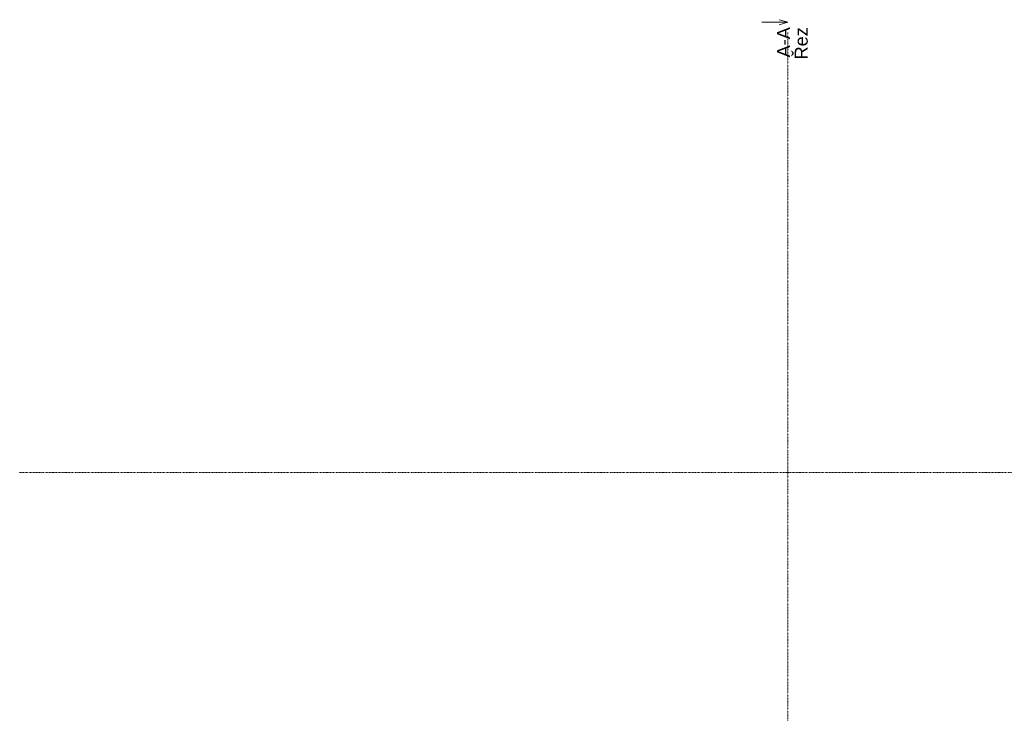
# Model space of a CAD drawing. Header units: millimetres. Extents: x -23738 to 4435, y -2716 to 20653.
# Tile 59 of 160: x -23738 to -12343, y 11769 to 19796. Entities that reach past the tile are written whole.
import ezdxf

# ---------------------------------------------------------------- set-up
doc = ezdxf.new("R2010")
doc.units = ezdxf.units.MM
doc.header["$MEASUREMENT"] = 0
doc.linetypes.add('Čerchovaná S', pattern=[3.5, 1.5, -0.85, 0.3, -0.85])
doc.layers.add('9._POHLED ZÁPADNÍ_2_Značky - řezy', color=7, linetype='Continuous')
doc.styles.add('GENEROVANÝ_STYL_2', font='arial.ttf')

msp = doc.modelspace()

# ---------------------------------------------------------------- linework, layer by layer
at = {"layer": '9._POHLED ZÁPADNÍ_2_Značky - řezy', "color": 154, "linetype": 'Continuous', "lineweight": 13}
for p, q in [((-14850, 19766), (-15150, 19766)), ((-14950, 19796), (-14850, 19766)), ((-14950, 19736), (-14850, 19766))]:
    msp.add_line(p, q, dxfattribs=at)
at = {"layer": '9._POHLED ZÁPADNÍ_2_Značky - řezy', "color": 154, "linetype": 'Čerchovaná S', "lineweight": 13}
for p, q in [((-14850, 19646), (-14850, -412)), ((-23738, 14554), (-2556, 14554))]:
    msp.add_line(p, q, dxfattribs=at)

# ---------------------------------------------------------------- texts
at = {"layer": '9._POHLED ZÁPADNÍ_2_Značky - řezy', "color": 154, "linetype": 'Continuous', "lineweight": 13, "insert": (-14616, 19709), "char_height": 150, "attachment_point": 9, "rotation": 90, "line_spacing_factor": 0.818924, "style": 'GENEROVANÝ_STYL_2'}
msp.add_mtext('\\A1;{\\pqr;\\pt0;\\fArial|b0|i0|c0|p38;A-A\\P\\pqr;\\pt0;\\fArial|b0|i0|c0|p38;Řez}', dxfattribs=at)

doc.saveas('drawing.dxf')
